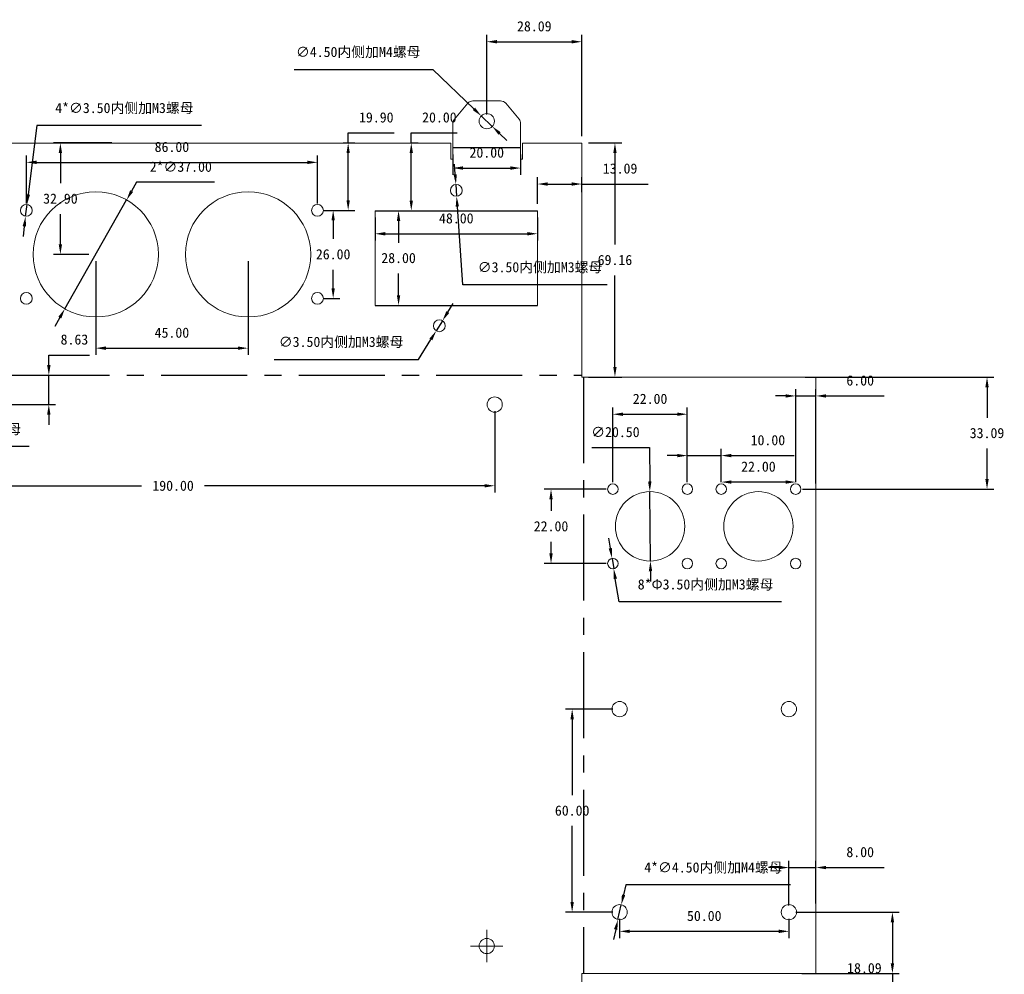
# Model space of a CAD drawing. Header units: millimetres. Extents: x 43 to 562, y -271 to 275.
# Tile 3 of 5: x 213 to 358, y -145 to -4. Entities that reach past the tile are written whole.
import ezdxf

# ---------------------------------------------------------------- set-up
doc = ezdxf.new("R2010")
doc.units = ezdxf.units.MM
doc.header["$PDSIZE"] = -1
doc.linetypes.add('CENTERX2', pattern=[20.32, 12.7, -2.54, 2.54, -2.54])
doc.dimstyles.new('ISO-25', dxfattribs={"dimtxt": 2.5, "dimasz": 2.5, "dimexe": 1.25, "dimexo": 0.625, "dimtad": 1, "dimtxsty": 'Standard', "dimcen": 2.5, "dimadec": 0, "dimazin": 0, "dimtfac": 1, "dimtmove": 0, "dimatfit": 3, "dimfxl": 0, "dimarcsym": 0})

# ---------------------------------------------------------------- blocks, each defined once
blk = doc.blocks.new('SW_CENTERMARKSYMBOL_41')
at = {"color": 0, "linetype": 'Continuous', "lineweight": 0}
for p, q in [((0, 1.25), (0, 2.375)), ((-1.25, 0), (-2.375, 0)), ((0, 0), (-1.25, 0)), ((0, 0), (0, 1.25)), ((0, 0), (0, -1.25)), ((0, 0), (1.25, 0)), ((1.25, 0), (2.375, 0)), ((0, -1.25), (0, -2.375))]:
    blk.add_line(p, q, dxfattribs=at)
blk = doc.blocks.new('*D90')
at = {"color": 4, "lineweight": -2, "transparency": 16777216}
for p, q in [((297.54, -67.13), (306.06, -67.13)), ((306.06, -67.13), (306.11, -72.16)), ((306.21, -83.91), (306.12, -73.66)), ((306.22, -85.41), (306.23, -86.91))]:
    blk.add_line(p, q, dxfattribs=at)
at = {"color": 4, "transparency": 16777216}
for points in [[(306.36, -72.15), (305.86, -72.16), (306.12, -73.66)], [(306.47, -85.4), (305.97, -85.41), (306.21, -83.91)]]:
    blk.add_solid(points, dxfattribs=at)
at = {"layer": 'Defpoints', "color": 0, "transparency": 16777216}
for p in [(306.12, -73.66), (306.21, -83.91)]:
    blk.add_point(p, dxfattribs=at)
at = {"color": 4, "transparency": 16777216, "insert": (301.04, -64.86), "char_height": 1.5, "attachment_point": 5}
blk.add_mtext('∅20.50', dxfattribs=at)
blk = doc.blocks.new('*D91')
at = {"color": 4, "lineweight": -2, "transparency": 16777216}
for p, q in [((300.66, -72.28), (300.66, -61.22)), ((302.16, -62.22), (310.16, -62.22)), ((311.66, -72.28), (311.66, -61.22))]:
    blk.add_line(p, q, dxfattribs=at)
at = {"color": 4, "transparency": 16777216}
for points in [[(302.16, -61.97), (302.16, -62.47), (300.66, -62.22)], [(310.16, -61.97), (310.16, -62.47), (311.66, -62.22)]]:
    blk.add_solid(points, dxfattribs=at)
at = {"layer": 'Defpoints', "color": 0, "transparency": 16777216}
for p in [(311.66, -62.22), (300.66, -73.28), (311.66, -73.28)]:
    blk.add_point(p, dxfattribs=at)
at = {"color": 4, "transparency": 16777216, "insert": (306.16, -59.95), "char_height": 1.5, "attachment_point": 5}
blk.add_mtext('22.00', dxfattribs=at)
blk = doc.blocks.new('*D92')
at = {"color": 4, "lineweight": -2, "transparency": 16777216}
for p, q in [((299.66, -73.28), (290.53, -73.28)), ((291.53, -74.78), (291.53, -76.51)), ((291.53, -82.78), (291.53, -81.05)), ((299.66, -84.28), (290.53, -84.28))]:
    blk.add_line(p, q, dxfattribs=at)
at = {"color": 4, "transparency": 16777216}
for points in [[(291.28, -74.78), (291.78, -74.78), (291.53, -73.28)], [(291.28, -82.78), (291.78, -82.78), (291.53, -84.28)]]:
    blk.add_solid(points, dxfattribs=at)
at = {"layer": 'Defpoints', "color": 0, "transparency": 16777216}
for p in [(300.66, -73.28), (291.53, -84.28), (300.66, -84.28)]:
    blk.add_point(p, dxfattribs=at)
at = {"color": 4, "transparency": 16777216, "insert": (291.53, -78.78), "char_height": 1.5, "attachment_point": 5}
blk.add_mtext('22.00', dxfattribs=at)
blk = doc.blocks.new('*D93')
at = {"color": 4, "lineweight": -2, "transparency": 16777216}
for p, q in [((310.16, -68.33), (308.66, -68.33)), ((311.66, -72.28), (311.66, -67.33)), ((311.66, -68.33), (316.66, -68.33)), ((316.66, -72.28), (316.66, -67.33)), ((318.16, -68.33), (327.46, -68.33))]:
    blk.add_line(p, q, dxfattribs=at)
at = {"color": 4, "transparency": 16777216}
for points in [[(310.16, -68.08), (310.16, -68.58), (311.66, -68.33)], [(318.16, -68.08), (318.16, -68.58), (316.66, -68.33)]]:
    blk.add_solid(points, dxfattribs=at)
at = {"layer": 'Defpoints', "color": 0, "transparency": 16777216}
for p in [(316.66, -68.33), (311.66, -73.28), (316.66, -73.28)]:
    blk.add_point(p, dxfattribs=at)
at = {"color": 4, "transparency": 16777216, "insert": (323.56, -66.06), "char_height": 1.5, "attachment_point": 5}
blk.add_mtext('10.00', dxfattribs=at)
blk = doc.blocks.new('*D94')
at = {"color": 4, "lineweight": -2, "transparency": 16777216}
for p, q in [((316.66, -72.28), (316.66, -71.24)), ((327.66, -72.28), (327.66, -71.24)), ((326.16, -72.24), (318.16, -72.24))]:
    blk.add_line(p, q, dxfattribs=at)
at = {"color": 4, "transparency": 16777216}
for points in [[(318.16, -71.99), (318.16, -72.49), (316.66, -72.24)], [(326.16, -71.99), (326.16, -72.49), (327.66, -72.24)]]:
    blk.add_solid(points, dxfattribs=at)
at = {"layer": 'Defpoints', "color": 0, "transparency": 16777216}
for p in [(316.66, -72.24), (316.66, -73.28), (327.66, -73.28)]:
    blk.add_point(p, dxfattribs=at)
at = {"color": 4, "transparency": 16777216, "insert": (322.16, -69.97), "char_height": 1.5, "attachment_point": 5}
blk.add_mtext('22.00', dxfattribs=at)
blk = doc.blocks.new('*D95')
at = {"color": 4, "lineweight": -2, "transparency": 16777216}
for p, q in [((326.16, -59.52), (324.66, -59.52)), ((327.66, -72.28), (327.66, -58.52)), ((327.66, -59.52), (330.66, -59.52)), ((330.66, -72.44), (330.66, -58.52)), ((332.16, -59.52), (340.71, -59.52))]:
    blk.add_line(p, q, dxfattribs=at)
at = {"color": 4, "transparency": 16777216}
for points in [[(326.16, -59.27), (326.16, -59.77), (327.66, -59.52)], [(332.16, -59.27), (332.16, -59.77), (330.66, -59.52)]]:
    blk.add_solid(points, dxfattribs=at)
at = {"layer": 'Defpoints', "color": 0, "transparency": 16777216}
for p in [(330.66, -59.52), (327.66, -73.28), (330.66, -73.44)]:
    blk.add_point(p, dxfattribs=at)
at = {"color": 4, "transparency": 16777216, "insert": (337.19, -57.24), "char_height": 1.5, "attachment_point": 5}
blk.add_mtext('6.00', dxfattribs=at)
blk = doc.blocks.new('*D96')
at = {"color": 4, "lineweight": -2, "transparency": 16777216}
for p, q in [((329.05, -56.73), (356.92, -56.73)), ((355.92, -58.23), (355.92, -62.73)), ((355.92, -71.78), (355.92, -67.28)), ((328.66, -73.28), (356.92, -73.28))]:
    blk.add_line(p, q, dxfattribs=at)
at = {"color": 4, "transparency": 16777216}
for points in [[(355.67, -58.23), (356.17, -58.23), (355.92, -56.73)], [(355.67, -71.78), (356.17, -71.78), (355.92, -73.28)]]:
    blk.add_solid(points, dxfattribs=at)
at = {"layer": 'Defpoints', "color": 0, "transparency": 16777216}
for p in [(328.05, -56.73), (355.92, -56.73), (327.66, -73.28)]:
    blk.add_point(p, dxfattribs=at)
at = {"color": 4, "transparency": 16777216, "insert": (355.92, -65.01), "char_height": 1.5, "attachment_point": 5}
blk.add_mtext('33.09', dxfattribs=at)
blk = doc.blocks.new('*D97')
at = {"color": 4, "lineweight": -2, "transparency": 16777216}
for p, q in [((300.3, -82.03), (300.06, -80.55)), ((300.54, -83.52), (300.79, -85.05)), ((301.58, -89.95), (301.02, -86.53)), ((325.59, -89.95), (301.58, -89.95))]:
    blk.add_line(p, q, dxfattribs=at)
at = {"color": 4, "transparency": 16777216}
for points in [[(300.55, -81.99), (300.05, -82.07), (300.54, -83.52)], [(301.27, -86.49), (300.78, -86.57), (300.79, -85.05)]]:
    blk.add_solid(points, dxfattribs=at)
at = {"layer": 'Defpoints', "color": 0, "transparency": 16777216}
for p in [(300.54, -83.52), (300.79, -85.05)]:
    blk.add_point(p, dxfattribs=at)
at = {"color": 4, "transparency": 16777216, "insert": (314.35, -87.44), "char_height": 1.5, "attachment_point": 5}
blk.add_mtext('{\\fSimSun|b0|i0|c134|p2;8*Φ}3.50{\\fSimSun|b0|i0|c134|p2;内侧加}M3{\\fSimSun|b0|i0|c134|p2;螺母}', dxfattribs=at)
blk = doc.blocks.new('*D98')
at = {"color": 4, "lineweight": -2, "transparency": 16777216}
for p, q in [((302.58, -131.76), (302.25, -133.22)), ((326.92, -131.76), (302.58, -131.76)), ((301.41, -136.88), (301.91, -134.68)), ((301.08, -138.34), (300.74, -139.8))]:
    blk.add_line(p, q, dxfattribs=at)
at = {"color": 4, "transparency": 16777216}
for points in [[(302, -133.17), (302.49, -133.28), (301.91, -134.68)], [(300.83, -138.28), (301.32, -138.4), (301.41, -136.88)]]:
    blk.add_solid(points, dxfattribs=at)
at = {"layer": 'Defpoints', "color": 0, "transparency": 16777216}
for p in [(301.91, -134.68), (301.41, -136.88)]:
    blk.add_point(p, dxfattribs=at)
at = {"color": 4, "transparency": 16777216, "insert": (315.51, -129.25), "char_height": 1.5, "attachment_point": 5}
blk.add_mtext('4*∅4.50{\\fSimSun|b0|i0|c134|p2;内侧加}M4{\\fSimSun|b0|i0|c134|p2;螺母}', dxfattribs=at)
blk = doc.blocks.new('*D99')
at = {"color": 4, "lineweight": -2, "transparency": 16777216}
for p, q in [((300.66, -105.78), (293.65, -105.78)), ((294.65, -107.28), (294.65, -118.51)), ((294.65, -134.28), (294.65, -123.05)), ((300.66, -135.78), (293.65, -135.78))]:
    blk.add_line(p, q, dxfattribs=at)
at = {"color": 4, "transparency": 16777216}
for points in [[(294.4, -107.28), (294.9, -107.28), (294.65, -105.78)], [(294.4, -134.28), (294.9, -134.28), (294.65, -135.78)]]:
    blk.add_solid(points, dxfattribs=at)
at = {"layer": 'Defpoints', "color": 0, "transparency": 16777216}
for p in [(294.65, -105.78), (301.66, -105.78), (301.66, -135.78)]:
    blk.add_point(p, dxfattribs=at)
at = {"color": 4, "transparency": 16777216, "insert": (294.65, -120.78), "char_height": 1.5, "attachment_point": 5}
blk.add_mtext('60.00', dxfattribs=at)
blk = doc.blocks.new('*D100')
at = {"color": 4, "lineweight": -2, "transparency": 16777216}
for p, q in [((301.66, -136.78), (301.66, -139.61)), ((326.66, -136.78), (326.66, -139.61)), ((303.16, -138.61), (325.16, -138.61))]:
    blk.add_line(p, q, dxfattribs=at)
at = {"color": 4, "transparency": 16777216}
for points in [[(303.16, -138.36), (303.16, -138.86), (301.66, -138.61)], [(325.16, -138.36), (325.16, -138.86), (326.66, -138.61)]]:
    blk.add_solid(points, dxfattribs=at)
at = {"layer": 'Defpoints', "color": 0, "transparency": 16777216}
for p in [(301.66, -135.78), (326.66, -135.78), (326.66, -138.61)]:
    blk.add_point(p, dxfattribs=at)
at = {"color": 4, "transparency": 16777216, "insert": (314.16, -136.34), "char_height": 1.5, "attachment_point": 5}
blk.add_mtext('50.00', dxfattribs=at)
blk = doc.blocks.new('*D101')
at = {"color": 4, "lineweight": -2, "transparency": 16777216}
for p, q in [((325.16, -129.19), (323.66, -129.19)), ((326.66, -134.78), (326.66, -128.19)), ((326.66, -129.19), (330.66, -129.19)), ((330.66, -134.49), (330.66, -128.19)), ((332.16, -129.19), (340.71, -129.19))]:
    blk.add_line(p, q, dxfattribs=at)
at = {"color": 4, "transparency": 16777216}
for points in [[(325.16, -128.94), (325.16, -129.44), (326.66, -129.19)], [(332.16, -128.94), (332.16, -129.44), (330.66, -129.19)]]:
    blk.add_solid(points, dxfattribs=at)
at = {"layer": 'Defpoints', "color": 0, "transparency": 16777216}
for p in [(330.66, -129.19), (326.66, -135.78), (330.66, -135.49)]:
    blk.add_point(p, dxfattribs=at)
at = {"color": 4, "transparency": 16777216, "insert": (337.19, -126.91), "char_height": 1.5, "attachment_point": 5}
blk.add_mtext('8.00', dxfattribs=at)
blk = doc.blocks.new('*D102')
at = {"color": 4, "lineweight": -2, "transparency": 16777216}
for p, q in [((327.66, -135.78), (342.95, -135.78)), ((341.95, -137.28), (341.95, -143.33)), ((328.55, -144.83), (342.95, -144.83)), ((341.95, -144.83), (341.95, -146.33)), ((341.95, -146.33), (335.18, -146.33))]:
    blk.add_line(p, q, dxfattribs=at)
at = {"color": 4, "transparency": 16777216}
for points in [[(341.7, -137.28), (342.2, -137.28), (341.95, -135.78)], [(341.7, -143.33), (342.2, -143.33), (341.95, -144.83)]]:
    blk.add_solid(points, dxfattribs=at)
at = {"layer": 'Defpoints', "color": 0, "transparency": 16777216}
for p in [(326.66, -135.78), (327.55, -144.83), (341.95, -144.83)]:
    blk.add_point(p, dxfattribs=at)
at = {"color": 4, "transparency": 16777216, "insert": (337.81, -144.05), "char_height": 1.5, "attachment_point": 5}
blk.add_mtext('18.09', dxfattribs=at)
blk = doc.blocks.new('*D129')
at = {"color": 4, "lineweight": -2, "transparency": 16777216}
for p, q in [((188.21, -61.78), (188.21, -73.79)), ((283.21, -61.79), (283.21, -73.79)), ((189.71, -72.79), (231.06, -72.79)), ((281.71, -72.79), (240.36, -72.79))]:
    blk.add_line(p, q, dxfattribs=at)
at = {"color": 4, "transparency": 16777216}
for points in [[(189.71, -72.54), (189.71, -73.04), (188.21, -72.79)], [(281.71, -72.54), (281.71, -73.04), (283.21, -72.79)]]:
    blk.add_solid(points, dxfattribs=at)
at = {"layer": 'Defpoints', "color": 0, "transparency": 16777216}
for p in [(188.21, -60.78), (283.21, -60.79), (283.21, -72.79)]:
    blk.add_point(p, dxfattribs=at)
at = {"color": 4, "transparency": 16777216, "insert": (235.71, -72.79), "char_height": 1.5, "attachment_point": 5}
blk.add_mtext('190.00', dxfattribs=at)
blk = doc.blocks.new('*D131')
at = {"color": 4, "lineweight": -2, "transparency": 16777216}
for p, q in [((187.43, -58.27), (186.99, -56.84)), ((187.88, -59.71), (188.54, -61.86)), ((190.14, -67), (188.99, -63.29)), ((214.48, -67), (190.14, -67))]:
    blk.add_line(p, q, dxfattribs=at)
at = {"color": 4, "transparency": 16777216}
for points in [[(187.67, -58.2), (187.2, -58.35), (187.88, -59.71)], [(189.23, -63.21), (188.75, -63.36), (188.54, -61.86)]]:
    blk.add_solid(points, dxfattribs=at)
at = {"layer": 'Defpoints', "color": 0, "transparency": 16777216}
for p in [(187.88, -59.71), (188.54, -61.86)]:
    blk.add_point(p, dxfattribs=at)
at = {"color": 4, "transparency": 16777216, "insert": (203.07, -64.49), "char_height": 1.5, "attachment_point": 5}
blk.add_mtext('4*∅4.50{\\fSimSun|b0|i0|c134|p2;内侧加}M4{\\fSimSun|b0|i0|c134|p2;螺母}', dxfattribs=at)
blk = doc.blocks.new('*D132')
at = {"color": 4, "lineweight": -2, "transparency": 16777216}
for p, q in [((217.36, -54.97), (217.36, -53.47)), ((217.36, -53.47), (223.39, -53.47)), ((189.57, -56.47), (218.36, -56.47)), ((217.36, -60.78), (217.36, -56.47)), ((189.21, -60.78), (218.36, -60.78)), ((217.36, -62.28), (217.36, -63.78))]:
    blk.add_line(p, q, dxfattribs=at)
at = {"color": 4, "transparency": 16777216}
for points in [[(217.11, -54.97), (217.61, -54.97), (217.36, -56.47)], [(217.11, -62.28), (217.61, -62.28), (217.36, -60.78)]]:
    blk.add_solid(points, dxfattribs=at)
at = {"layer": 'Defpoints', "color": 0, "transparency": 16777216}
for p in [(188.57, -56.47), (217.36, -56.47), (188.21, -60.78)]:
    blk.add_point(p, dxfattribs=at)
at = {"color": 4, "transparency": 16777216, "insert": (221.14, -51.19), "char_height": 1.5, "attachment_point": 5}
blk.add_mtext('8.63', dxfattribs=at)
blk = doc.blocks.new('*D137')
at = {"color": 4, "lineweight": -2, "transparency": 16777216}
for p, q in [((230.33, -27.95), (229.59, -29.25)), ((241.85, -27.95), (230.33, -27.95)), ((219.72, -46.65), (228.85, -30.56)), ((218.98, -47.95), (218.24, -49.26))]:
    blk.add_line(p, q, dxfattribs=at)
at = {"color": 4, "transparency": 16777216}
for points in [[(229.37, -29.13), (229.81, -29.38), (228.85, -30.56)], [(218.76, -47.83), (219.2, -48.08), (219.72, -46.65)]]:
    blk.add_solid(points, dxfattribs=at)
at = {"layer": 'Defpoints', "color": 0, "transparency": 16777216}
for p in [(228.85, -30.56), (219.72, -46.65)]:
    blk.add_point(p, dxfattribs=at)
at = {"color": 4, "transparency": 16777216, "insert": (236.85, -25.67), "char_height": 1.5, "attachment_point": 5}
blk.add_mtext('2*∅37.00', dxfattribs=at)
blk = doc.blocks.new('*D138')
at = {"color": 4, "lineweight": -2, "transparency": 16777216}
for p, q in [((224.29, -39.6), (224.29, -53.46)), ((246.79, -39.6), (246.79, -53.46)), ((225.79, -52.46), (245.29, -52.46))]:
    blk.add_line(p, q, dxfattribs=at)
at = {"color": 4, "transparency": 16777216}
for points in [[(225.79, -52.21), (225.79, -52.71), (224.29, -52.46)], [(245.29, -52.21), (245.29, -52.71), (246.79, -52.46)]]:
    blk.add_solid(points, dxfattribs=at)
at = {"layer": 'Defpoints', "color": 0, "transparency": 16777216}
for p in [(224.29, -38.6), (246.79, -38.6), (246.79, -52.46)]:
    blk.add_point(p, dxfattribs=at)
at = {"color": 4, "transparency": 16777216, "insert": (235.54, -50.18), "char_height": 1.5, "attachment_point": 5}
blk.add_mtext('45.00', dxfattribs=at)
blk = doc.blocks.new('*D139')
at = {"color": 4, "lineweight": -2, "transparency": 16777216}
for p, q in [((226.66, -22.15), (218.07, -22.15)), ((219.07, -23.65), (219.07, -28.1)), ((219.07, -37.1), (219.07, -32.65)), ((223.29, -38.6), (218.07, -38.6))]:
    blk.add_line(p, q, dxfattribs=at)
at = {"color": 4, "transparency": 16777216}
for points in [[(218.82, -23.65), (219.32, -23.65), (219.07, -22.15)], [(218.82, -37.1), (219.32, -37.1), (219.07, -38.6)]]:
    blk.add_solid(points, dxfattribs=at)
at = {"layer": 'Defpoints', "color": 0, "transparency": 16777216}
for p in [(219.07, -22.15), (227.66, -22.15), (224.29, -38.6)]:
    blk.add_point(p, dxfattribs=at)
at = {"color": 4, "transparency": 16777216, "insert": (219.07, -30.38), "char_height": 1.5, "attachment_point": 5}
blk.add_mtext('32.90', dxfattribs=at)
blk = doc.blocks.new('*D140')
at = {"color": 4, "lineweight": -2, "transparency": 16777216}
for p, q in [((214.04, -31.1), (214.04, -24.01)), ((257.04, -31.1), (257.04, -24.01)), ((215.54, -25.01), (255.54, -25.01))]:
    blk.add_line(p, q, dxfattribs=at)
at = {"color": 4, "transparency": 16777216}
for points in [[(215.54, -24.76), (215.54, -25.26), (214.04, -25.01)], [(255.54, -24.76), (255.54, -25.26), (257.04, -25.01)]]:
    blk.add_solid(points, dxfattribs=at)
at = {"layer": 'Defpoints', "color": 0, "transparency": 16777216}
for p in [(257.04, -25.01), (214.04, -32.1), (257.04, -32.1)]:
    blk.add_point(p, dxfattribs=at)
at = {"color": 4, "transparency": 16777216, "insert": (235.54, -22.74), "char_height": 1.5, "attachment_point": 5}
blk.add_mtext('86.00', dxfattribs=at)
blk = doc.blocks.new('*D141')
at = {"color": 4, "lineweight": -2, "transparency": 16777216}
for p, q in [((258.04, -32.1), (260.35, -32.1)), ((259.35, -33.6), (259.35, -36.33)), ((259.35, -43.6), (259.35, -40.88)), ((258.04, -45.1), (260.35, -45.1))]:
    blk.add_line(p, q, dxfattribs=at)
at = {"color": 4, "transparency": 16777216}
for points in [[(259.1, -33.6), (259.6, -33.6), (259.35, -32.1)], [(259.1, -43.6), (259.6, -43.6), (259.35, -45.1)]]:
    blk.add_solid(points, dxfattribs=at)
at = {"layer": 'Defpoints', "color": 0, "transparency": 16777216}
for p in [(257.04, -32.1), (257.04, -45.1), (259.35, -45.1)]:
    blk.add_point(p, dxfattribs=at)
at = {"color": 4, "transparency": 16777216, "insert": (259.35, -38.6), "char_height": 1.5, "attachment_point": 5}
blk.add_mtext('26.00', dxfattribs=at)
blk = doc.blocks.new('*D142')
at = {"color": 4, "lineweight": -2, "transparency": 16777216}
for p, q in [((261.57, -22.15), (261.57, -20.65)), ((261.57, -20.65), (268.34, -20.65)), ((260.81, -22.15), (262.57, -22.15)), ((261.57, -30.6), (261.57, -23.65)), ((258.04, -32.1), (262.57, -32.1))]:
    blk.add_line(p, q, dxfattribs=at)
at = {"color": 4, "transparency": 16777216}
for points in [[(261.32, -23.65), (261.82, -23.65), (261.57, -22.15)], [(261.32, -30.6), (261.82, -30.6), (261.57, -32.1)]]:
    blk.add_solid(points, dxfattribs=at)
at = {"layer": 'Defpoints', "color": 0, "transparency": 16777216}
for p in [(259.81, -22.15), (261.57, -22.15), (257.04, -32.1)]:
    blk.add_point(p, dxfattribs=at)
at = {"color": 4, "transparency": 16777216, "insert": (265.72, -18.38), "char_height": 1.5, "attachment_point": 5}
blk.add_mtext('19.90', dxfattribs=at)
blk = doc.blocks.new('*D143')
at = {"color": 4, "lineweight": -2, "transparency": 16777216}
for p, q in [((297.08, -22.15), (301.97, -22.15)), ((300.97, -23.65), (300.97, -37.17)), ((300.97, -55.23), (300.97, -41.72)), ((297.08, -56.73), (301.97, -56.73))]:
    blk.add_line(p, q, dxfattribs=at)
at = {"color": 4, "transparency": 16777216}
for points in [[(300.72, -23.65), (301.22, -23.65), (300.97, -22.15)], [(300.72, -55.23), (301.22, -55.23), (300.97, -56.73)]]:
    blk.add_solid(points, dxfattribs=at)
at = {"layer": 'Defpoints', "color": 0, "transparency": 16777216}
for p in [(296.08, -22.15), (296.08, -56.73), (300.97, -56.73)]:
    blk.add_point(p, dxfattribs=at)
at = {"color": 4, "transparency": 16777216, "insert": (300.97, -39.44), "char_height": 1.5, "attachment_point": 5}
blk.add_mtext('69.16', dxfattribs=at)
blk = doc.blocks.new('*D145')
at = {"color": 4, "lineweight": -2, "transparency": 16777216}
for p, q in [((282.04, -17.93), (282.04, -6.19)), ((283.54, -7.19), (294.58, -7.19)), ((296.08, -21.15), (296.08, -6.19))]:
    blk.add_line(p, q, dxfattribs=at)
at = {"color": 4, "transparency": 16777216}
for points in [[(283.54, -6.94), (283.54, -7.44), (282.04, -7.19)], [(294.58, -6.94), (294.58, -7.44), (296.08, -7.19)]]:
    blk.add_solid(points, dxfattribs=at)
at = {"layer": 'Defpoints', "color": 0, "transparency": 16777216}
for p in [(296.08, -7.19), (282.04, -18.93), (296.08, -22.15)]:
    blk.add_point(p, dxfattribs=at)
at = {"color": 4, "transparency": 16777216, "insert": (289.06, -4.92), "char_height": 1.5, "attachment_point": 5}
blk.add_mtext('28.09', dxfattribs=at)
blk = doc.blocks.new('*D146')
at = {"color": 4, "lineweight": -2, "transparency": 16777216}
for p, q in [((277.04, -23.84), (277.04, -26.85)), ((287.04, -23.84), (287.04, -26.85)), ((278.54, -25.85), (285.54, -25.85))]:
    blk.add_line(p, q, dxfattribs=at)
at = {"color": 4, "transparency": 16777216}
for points in [[(278.54, -25.6), (278.54, -26.1), (277.04, -25.85)], [(285.54, -25.6), (285.54, -26.1), (287.04, -25.85)]]:
    blk.add_solid(points, dxfattribs=at)
at = {"layer": 'Defpoints', "color": 0, "transparency": 16777216}
for p in [(277.04, -22.84), (287.04, -22.84), (287.04, -25.85)]:
    blk.add_point(p, dxfattribs=at)
at = {"color": 4, "transparency": 16777216, "insert": (282.04, -23.58), "char_height": 1.5, "attachment_point": 5}
blk.add_mtext('20.00', dxfattribs=at)
blk = doc.blocks.new('*D151')
at = {"color": 4, "lineweight": -2, "transparency": 16777216}
for p, q in [((276.28, -47.13), (277.07, -45.86)), ((275.5, -48.41), (274.57, -49.9)), ((271.96, -54.12), (273.79, -51.17)), ((250.62, -54.12), (271.96, -54.12))]:
    blk.add_line(p, q, dxfattribs=at)
at = {"color": 4, "transparency": 16777216}
for points in [[(276.07, -47), (276.5, -47.26), (275.5, -48.41)], [(273.57, -51.04), (274, -51.3), (274.57, -49.9)]]:
    blk.add_solid(points, dxfattribs=at)
at = {"layer": 'Defpoints', "color": 0, "transparency": 16777216}
for p in [(275.5, -48.41), (274.57, -49.9)]:
    blk.add_point(p, dxfattribs=at)
at = {"color": 4, "transparency": 16777216, "insert": (260.53, -51.61), "char_height": 1.5, "attachment_point": 5}
blk.add_mtext('∅3.50{\\fSimSun|b0|i0|c134|p2;内侧加}M3{\\fSimSun|b0|i0|c134|p2;螺母}', dxfattribs=at)
blk = doc.blocks.new('*D155')
at = {"color": 4, "lineweight": -2, "transparency": 16777216}
for p, q in [((253.58, -11.28), (274.05, -11.28)), ((274.05, -11.28), (280.14, -17.11)), ((282.85, -19.7), (281.22, -18.15)), ((283.93, -20.74), (285.01, -21.78))]:
    blk.add_line(p, q, dxfattribs=at)
at = {"color": 4, "transparency": 16777216}
for points in [[(280.31, -16.93), (279.97, -17.29), (281.22, -18.15)], [(284.1, -20.56), (283.76, -20.92), (282.85, -19.7)]]:
    blk.add_solid(points, dxfattribs=at)
at = {"layer": 'Defpoints', "color": 0, "transparency": 16777216}
for p in [(281.22, -18.15), (282.85, -19.7)]:
    blk.add_point(p, dxfattribs=at)
at = {"color": 4, "transparency": 16777216, "insert": (263.06, -8.78), "char_height": 1.5, "attachment_point": 5}
blk.add_mtext('∅4.50{\\fSimSun|b0|i0|c134|p2;内侧加M4螺母}', dxfattribs=at)
blk = doc.blocks.new('*D156')
at = {"color": 4, "lineweight": -2, "transparency": 16777216}
for p, q in [((265.54, -33.15), (265.54, -36.56)), ((289.54, -33.15), (289.54, -36.56)), ((267.04, -35.56), (288.04, -35.56))]:
    blk.add_line(p, q, dxfattribs=at)
at = {"color": 4, "transparency": 16777216}
for points in [[(267.04, -35.31), (267.04, -35.81), (265.54, -35.56)], [(288.04, -35.31), (288.04, -35.81), (289.54, -35.56)]]:
    blk.add_solid(points, dxfattribs=at)
at = {"layer": 'Defpoints', "color": 0, "transparency": 16777216}
for p in [(265.54, -32.15), (289.54, -32.15), (289.54, -35.56)]:
    blk.add_point(p, dxfattribs=at)
at = {"color": 4, "transparency": 16777216, "insert": (277.54, -33.29), "char_height": 1.5, "attachment_point": 5}
blk.add_mtext('48.00', dxfattribs=at)
blk = doc.blocks.new('*D157')
at = {"color": 4, "lineweight": -2, "transparency": 16777216}
for p, q in [((266.54, -32.15), (270.01, -32.15)), ((269.01, -33.65), (269.01, -36.88)), ((269.01, -44.65), (269.01, -41.43)), ((266.54, -46.15), (270.01, -46.15))]:
    blk.add_line(p, q, dxfattribs=at)
at = {"color": 4, "transparency": 16777216}
for points in [[(268.76, -33.65), (269.26, -33.65), (269.01, -32.15)], [(268.76, -44.65), (269.26, -44.65), (269.01, -46.15)]]:
    blk.add_solid(points, dxfattribs=at)
at = {"layer": 'Defpoints', "color": 0, "transparency": 16777216}
for p in [(265.54, -32.15), (265.54, -46.15), (269.01, -46.15)]:
    blk.add_point(p, dxfattribs=at)
at = {"color": 4, "transparency": 16777216, "insert": (269.01, -39.15), "char_height": 1.5, "attachment_point": 5}
blk.add_mtext('28.00', dxfattribs=at)
blk = doc.blocks.new('*D158')
at = {"color": 4, "lineweight": -2, "transparency": 16777216}
for p, q in [((270.89, -22.15), (270.89, -20.65)), ((270.89, -20.65), (277.66, -20.65)), ((270.77, -22.15), (271.89, -22.15)), ((270.89, -30.65), (270.89, -23.65)), ((266.54, -32.15), (271.89, -32.15))]:
    blk.add_line(p, q, dxfattribs=at)
at = {"color": 4, "transparency": 16777216}
for points in [[(270.64, -23.65), (271.14, -23.65), (270.89, -22.15)], [(270.64, -30.65), (271.14, -30.65), (270.89, -32.15)]]:
    blk.add_solid(points, dxfattribs=at)
at = {"layer": 'Defpoints', "color": 0, "transparency": 16777216}
for p in [(269.77, -22.15), (270.89, -22.15), (265.54, -32.15)]:
    blk.add_point(p, dxfattribs=at)
at = {"color": 4, "transparency": 16777216, "insert": (275.04, -18.38), "char_height": 1.5, "attachment_point": 5}
blk.add_mtext('20.00', dxfattribs=at)
blk = doc.blocks.new('*D159')
at = {"color": 4, "lineweight": -2, "transparency": 16777216}
for p, q in [((289.54, -31.15), (289.54, -27.21)), ((296.08, -29.39), (296.08, -27.21)), ((291.04, -28.21), (294.58, -28.21)), ((296.08, -28.21), (305.88, -28.21))]:
    blk.add_line(p, q, dxfattribs=at)
at = {"color": 4, "transparency": 16777216}
for points in [[(291.04, -27.96), (291.04, -28.46), (289.54, -28.21)], [(294.58, -27.96), (294.58, -28.46), (296.08, -28.21)]]:
    blk.add_solid(points, dxfattribs=at)
at = {"layer": 'Defpoints', "color": 0, "transparency": 16777216}
for p in [(296.08, -28.21), (296.08, -30.39), (289.54, -32.15)]:
    blk.add_point(p, dxfattribs=at)
at = {"color": 4, "transparency": 16777216, "insert": (301.73, -25.93), "char_height": 1.5, "attachment_point": 5}
blk.add_mtext('13.09', dxfattribs=at)
blk = doc.blocks.new('*D160')
at = {"color": 4, "lineweight": -2, "transparency": 16777216}
for p, q in [((277.37, -26.78), (277.27, -25.29)), ((277.48, -28.28), (277.59, -30.03)), ((278.48, -43.09), (277.7, -31.52)), ((299.82, -43.09), (278.48, -43.09))]:
    blk.add_line(p, q, dxfattribs=at)
at = {"color": 4, "transparency": 16777216}
for points in [[(277.62, -26.77), (277.13, -26.8), (277.48, -28.28)], [(277.94, -31.51), (277.45, -31.54), (277.59, -30.03)]]:
    blk.add_solid(points, dxfattribs=at)
at = {"layer": 'Defpoints', "color": 0, "transparency": 16777216}
for p in [(277.48, -28.28), (277.59, -30.03)]:
    blk.add_point(p, dxfattribs=at)
at = {"color": 4, "transparency": 16777216, "insert": (289.91, -40.58), "char_height": 1.5, "attachment_point": 5}
blk.add_mtext('∅3.50{\\fSimSun|b0|i0|c134|p2;内侧加}M3{\\fSimSun|b0|i0|c134|p2;螺母}', dxfattribs=at)
blk = doc.blocks.new('*D162')
at = {"color": 4, "lineweight": -2, "transparency": 16777216}
for p, q in [((215.59, -19.57), (214.33, -29.75)), ((239.93, -19.57), (215.59, -19.57)), ((213.93, -32.97), (214.14, -31.23)), ((213.74, -34.46), (213.56, -35.95))]:
    blk.add_line(p, q, dxfattribs=at)
at = {"color": 4, "transparency": 16777216}
for points in [[(214.08, -29.72), (214.58, -29.78), (214.14, -31.23)], [(213.49, -34.43), (213.99, -34.49), (213.93, -32.97)]]:
    blk.add_solid(points, dxfattribs=at)
at = {"layer": 'Defpoints', "color": 0, "transparency": 16777216}
for p in [(214.14, -31.23), (213.93, -32.97)]:
    blk.add_point(p, dxfattribs=at)
at = {"color": 4, "transparency": 16777216, "insert": (228.52, -17.06), "char_height": 1.5, "attachment_point": 5}
blk.add_mtext('4*∅3.50{\\fSimSun|b0|i0|c134|p2;内侧加}M3{\\fSimSun|b0|i0|c134|p2;螺母}', dxfattribs=at)

msp = doc.modelspace()

# ---------------------------------------------------------------- linework, layer by layer
at = {"color": 7, "linetype": 'Continuous', "lineweight": 15}
for p, q in [((284.0667, -15.9256), (280.0034, -15.9256)), ((284.0667, -15.9256), (280.0034, -15.9256)), ((279.2352, -16.2854), (277.2669, -18.6474)), ((279.2352, -16.2854), (277.2669, -18.6474)), ((286.8033, -18.6474), (284.8349, -16.2854)), ((286.8033, -18.6474), (284.8349, -16.2854)), ((277.0351, -19.2876), (277.0351, -24.553)), ((277.0351, -19.2876), (277.0351, -24.553)), ((287.0351, -24.553), (287.0351, -19.2876)), ((287.0351, -24.553), (287.0351, -19.2876)), ((192.3351, -22.153), (276.7351, -22.153)), ((192.3351, -22.153), (276.7351, -22.153)), ((276.7351, -24.553), (276.7351, -22.153)), ((276.7351, -24.553), (276.7351, -22.153)), ((287.3351, -22.153), (287.3351, -24.553)), ((287.3351, -22.153), (296.0815, -22.153)), ((287.3351, -22.153), (287.3351, -24.553)), ((287.3351, -22.153), (296.0815, -22.153)), ((296.0815, -22.153), (296.0815, -56.734)), ((296.0815, -22.153), (296.0815, -56.734)), ((277.0351, -24.553), (276.7351, -24.553)), ((277.0351, -24.553), (276.7351, -24.553)), ((287.3351, -24.553), (287.0351, -24.553)), ((287.3351, -24.553), (287.0351, -24.553)), ((265.5351, -32.153), (265.5351, -46.153)), ((289.5351, -46.153), (289.5351, -32.153)), ((296.0815, -56.734), (330.6625, -56.734)), ((296.0815, -56.734), (330.6625, -56.734)), ((330.6625, -56.734), (330.6625, -144.8269)), ((330.6625, -56.734), (330.6625, -144.8269)), ((296.0815, -144.8269), (330.6625, -144.8269)), ((296.0815, -144.8269), (296.0815, -179.4079)), ((296.0815, -144.8269), (330.6625, -144.8269)), ((296.0815, -144.8269), (296.0815, -179.4079))]:
    msp.add_line(p, q, dxfattribs=at)
at = {"color": 7, "linetype": 'CENTERX2'}
for p, q in [((277.0351, -22.8393), (287.0351, -22.8393)), ((277.0351, -22.8393), (287.0351, -22.8393)), ((172.9886, -56.4667), (296.0815, -56.4667)), ((172.9886, -56.4667), (296.0815, -56.4667)), ((296.3488, -56.734), (296.3488, -144.8269)), ((296.3488, -56.734), (296.3488, -144.8269))]:
    msp.add_line(p, q, dxfattribs=at)
for p, q in [((265.5351, -32.153), (289.5351, -32.153)), ((265.5351, -46.153), (289.5351, -46.153))]:
    msp.add_line(p, q)
at = {"color": 7, "linetype": 'Continuous', "lineweight": 15}
for centre, radius in [((282.0351, -18.9256), 1.125), ((282.0351, -18.9256), 1.125), ((277.5351, -29.153), 0.875), ((224.2851, -38.603), 9.25), ((224.2851, -38.603), 9.25), ((246.7851, -38.603), 9.25), ((246.7851, -38.603), 9.25), ((214.0351, -32.103), 0.875), ((214.0351, -32.103), 0.875), ((257.0351, -32.103), 0.875), ((257.0351, -32.103), 0.875), ((214.0351, -45.103), 0.875), ((214.0351, -45.103), 0.875), ((257.0351, -45.103), 0.875), ((257.0351, -45.103), 0.875), ((275.0351, -49.153), 0.875), ((283.2117, -60.7891), 1.125), ((283.2117, -60.7891), 1.125), ((300.6625, -73.2804), 0.775), ((300.6625, -73.2804), 0.775), ((311.6625, -73.2804), 0.775), ((311.6625, -73.2804), 0.775), ((316.6625, -73.2804), 0.775), ((316.6625, -73.2804), 0.775), ((327.6625, -73.2804), 0.775), ((327.6625, -73.2804), 0.775), ((306.1625, -78.7804), 5.125), ((306.1625, -78.7804), 5.125), ((322.1625, -78.7804), 5.125), ((322.1625, -78.7804), 5.125), ((300.6625, -84.2804), 0.775), ((300.6625, -84.2804), 0.775), ((311.6625, -84.2804), 0.775), ((311.6625, -84.2804), 0.775), ((316.6625, -84.2804), 0.775), ((316.6625, -84.2804), 0.775), ((327.6625, -84.2804), 0.775), ((327.6625, -84.2804), 0.775), ((301.6625, -105.7804), 1.125), ((301.6625, -105.7804), 1.125), ((326.6625, -105.7804), 1.125), ((326.6625, -105.7804), 1.125), ((301.6625, -135.7804), 1.125), ((301.6625, -135.7804), 1.125), ((326.6625, -135.7804), 1.125), ((326.6625, -135.7804), 1.125), ((282.0351, -140.7804), 1.125), ((282.0351, -140.7804), 1.125)]:
    msp.add_circle(centre, radius, dxfattribs=at)
for centre, start, end in [((280.0034, -16.9256), 90, 140.194429), ((280.0034, -16.9256), 90, 140.194429), ((284.0667, -16.9256), 39.805571, 90), ((284.0667, -16.9256), 39.805571, 90), ((278.0351, -19.2876), 140.194429, 180), ((278.0351, -19.2876), 140.194429, 180), ((286.0351, -19.2876), 0, 39.805571), ((286.0351, -19.2876), 0, 39.805571)]:
    msp.add_arc(centre, 1, start, end, dxfattribs=at)

# ---------------------------------------------------------------- block references
at = {"color": 7, "linetype": 'Continuous', "lineweight": 0}
msp.add_blockref('SW_CENTERMARKSYMBOL_41', (282.0351, -140.7804), dxfattribs=at)

# ---------------------------------------------------------------- dimensions: what is measured, and where the dimension line sits
for base, p1, p2, picture, middle in [((296.0815, -7.1926), (282.0351, -18.9256), (296.0815, -22.153), '*D145', (289.0583, -4.9186)), ((257.0351, -25.0118), (214.0351, -32.103), (257.0351, -32.103), '*D140', (235.5351, -22.7378)), ((287.0351, -25.8532), (277.0351, -22.8393), (287.0351, -22.8393), '*D146', (282.0351, -23.5792)), ((296.0815, -28.2075), (289.5351, -32.153), (296.0815, -30.3902), '*D159', (301.7305, -25.9335)), ((289.5351, -35.5609), (265.5351, -32.153), (289.5351, -32.153), '*D156', (277.5351, -33.2869)), ((246.7851, -52.4588), (224.2851, -38.603), (246.7851, -38.603), '*D138', (235.5351, -50.1848)), ((330.6625, -59.517), (327.6625, -73.2804), (330.6625, -73.4433), '*D95', (337.1865, -57.243)), ((311.6625, -62.2221), (300.6625, -73.2804), (311.6625, -73.2804), '*D91', (306.1625, -59.9481)), ((316.6625, -68.3337), (311.6625, -73.2804), (316.6625, -73.2804), '*D93', (323.5615, -66.0597)), ((316.6625, -72.2411), (327.6625, -73.2804), (316.6625, -73.2804), '*D94', (322.1625, -69.9671)), ((330.6625, -129.1853), (326.6625, -135.7804), (330.6625, -135.4927), '*D101', (337.1865, -126.9113)), ((326.6625, -138.6145), (301.6625, -135.7804), (326.6625, -135.7804), '*D100', (314.1625, -136.3405))]:
    dim = msp.add_linear_dim(base=base, p1=p1, p2=p2, dimstyle='ISO-25', override={"dimtxt": 1.5, "dimasz": 1.5, "dimexe": 1, "dimexo": 1, "dimgap": 1.524, "dimtih": 1, "dimtoh": 1, "dimlfac": 2, "dimzin": 0, "dimdsep": 46, "dimclrd": 4, "dimclre": 4, "dimclrt": 4, "dimadec": 2, "dimtzin": 0})
    dim.commit()
    dim.dimension.update_dxf_attribs({"geometry": picture, "text_midpoint": middle})
for p1, p2, text, picture, middle in [((282.8476, -19.7036), (281.2225, -18.1475), '<>{\\fSimSun|b0|i0|c134|p2;内侧加M4螺母}', '*D155', (263.0552, -11.2832)), ((213.9274, -32.9714), (214.1427, -31.2346), '4*<>{\\fSimSun|b0|i0|c134|p2;内侧加}M3{\\fSimSun|b0|i0|c134|p2;螺母}', '*D162', (228.5213, -19.5678)), ((277.4761, -28.28), (277.5941, -30.026), '<>{\\fSimSun|b0|i0|c134|p2;内侧加}M3{\\fSimSun|b0|i0|c134|p2;螺母}', '*D160', (289.9095, -43.0907)), ((187.8787, -59.7058), (188.5446, -61.855), '4*<>{\\fSimSun|b0|i0|c134|p2;内侧加}M4{\\fSimSun|b0|i0|c134|p2;螺母}', '*D131', (203.0701, -66.9975))]:
    dim = msp.add_diameter_dim_2p(p1=p1, p2=p2, text=text, dimstyle='ISO-25', override={"dimtxt": 1.5, "dimasz": 1.5, "dimexe": 1, "dimexo": 1, "dimgap": 1.524, "dimtih": 1, "dimtoh": 1, "dimlfac": 2, "dimzin": 0, "dimdsep": 46, "dimclrd": 4, "dimclre": 4, "dimclrt": 4, "dimadec": 2, "dimtzin": 0})
    dim.commit()
    dim.dimension.update_dxf_attribs({"geometry": picture, "text_midpoint": middle, "dimtype": 163})
for base, p1, p2, picture, middle in [((261.5702, -22.153), (257.0351, -32.103), (259.8056, -22.153), '*D142', (265.7192, -18.379)), ((270.8882, -22.153), (265.5351, -32.153), (269.7705, -22.153), '*D158', (275.0372, -18.379)), ((219.0677, -22.153), (224.2851, -38.603), (227.6602, -22.153), '*D139', (219.0677, -30.378)), ((300.9671, -56.734), (296.0815, -22.153), (296.0815, -56.734), '*D143', (300.9671, -39.4435)), ((259.3453, -45.103), (257.0351, -32.103), (257.0351, -45.103), '*D141', (259.3453, -38.603)), ((269.0121, -46.153), (265.5351, -32.153), (265.5351, -46.153), '*D157', (269.0121, -39.153)), ((217.3618, -56.4667), (188.2117, -60.7804), (188.5718, -56.4667), '*D132', (221.1358, -51.1927)), ((355.9176, -56.734), (327.6625, -73.2804), (328.0512, -56.734), '*D96', (355.9176, -65.0072)), ((291.5261, -84.2804), (300.6625, -73.2804), (300.6625, -84.2804), '*D92', (291.5261, -78.7804)), ((294.6495, -105.7804), (301.6625, -135.7804), (301.6625, -105.7804), '*D99', (294.6495, -120.7804)), ((341.9543, -144.8269), (326.6625, -135.7804), (327.5461, -144.8269), '*D102', (337.8053, -144.0529))]:
    dim = msp.add_linear_dim(base=base, p1=p1, p2=p2, angle=90, dimstyle='ISO-25', override={"dimtxt": 1.5, "dimasz": 1.5, "dimexe": 1, "dimexo": 1, "dimgap": 1.524, "dimtih": 1, "dimtoh": 1, "dimlfac": 2, "dimzin": 0, "dimdsep": 46, "dimclrd": 4, "dimclre": 4, "dimclrt": 4, "dimadec": 2, "dimtzin": 0})
    dim.commit()
    dim.dimension.update_dxf_attribs({"geometry": picture, "text_midpoint": middle})
for p1, p2, text, picture, middle in [((219.7221, -46.6493), (228.848, -30.5567), '2*<>', '*D137', (236.8519, -25.6732)), ((275.4954, -48.4089), (274.5747, -49.8971), '<>{\\fSimSun|b0|i0|c134|p2;内侧加}M3{\\fSimSun|b0|i0|c134|p2;螺母}', '*D151', (260.5294, -51.6135)), ((300.5393, -83.5153), (300.7857, -85.0456), '{\\fSimSun|b0|i0|c134|p2;8*Φ}3.50{\\fSimSun|b0|i0|c134|p2;内侧加}M3{\\fSimSun|b0|i0|c134|p2;螺母}', '*D97', (314.3453, -87.4417)), ((301.4118, -136.8771), (301.9132, -134.6837), '4*<>{\\fSimSun|b0|i0|c134|p2;内侧加}M4{\\fSimSun|b0|i0|c134|p2;螺母}', '*D98', (315.5141, -129.2518))]:
    dim = msp.add_diameter_dim_2p(p1=p1, p2=p2, text=text, dimstyle='ISO-25', override={"dimtxt": 1.5, "dimasz": 1.5, "dimexe": 1, "dimexo": 1, "dimgap": 1.524, "dimtih": 1, "dimtoh": 1, "dimlfac": 2, "dimzin": 0, "dimdsep": 46, "dimclrd": 4, "dimclre": 4, "dimclrt": 4, "dimadec": 2, "dimtzin": 0})
    dim.commit()
    dim.dimension.update_dxf_attribs({"geometry": picture, "text_midpoint": middle})
dim = msp.add_aligned_dim(p1=(188.2117, -60.7804), p2=(283.2117, -60.7891), distance=-12.0047, dimstyle='ISO-25', override={"dimtxt": 1.5, "dimasz": 1.5, "dimexe": 1, "dimexo": 1, "dimgap": 1.524, "dimtih": 1, "dimtoh": 1, "dimlfac": 2, "dimzin": 0, "dimdsep": 46, "dimclrd": 4, "dimclre": 4, "dimclrt": 4, "dimadec": 2, "dimtzin": 0})
dim.commit()
dim.dimension.update_dxf_attribs({"geometry": '*D129', "text_midpoint": (235.7106, -72.7894)})
dim = msp.add_diameter_dim_2p(p1=(306.2062, -83.9052), p2=(306.1188, -73.6556), dimstyle='ISO-25', override={"dimtxt": 1.5, "dimasz": 1.5, "dimexe": 1, "dimexo": 1, "dimgap": 1.524, "dimtih": 1, "dimtoh": 1, "dimlfac": 2, "dimzin": 0, "dimdsep": 46, "dimclrd": 4, "dimclre": 4, "dimclrt": 4, "dimadec": 2, "dimtzin": 0})
dim.commit()
dim.dimension.update_dxf_attribs({"geometry": '*D90', "text_midpoint": (301.0392, -67.1314), "dimtype": 163})

doc.saveas('drawing.dxf')
